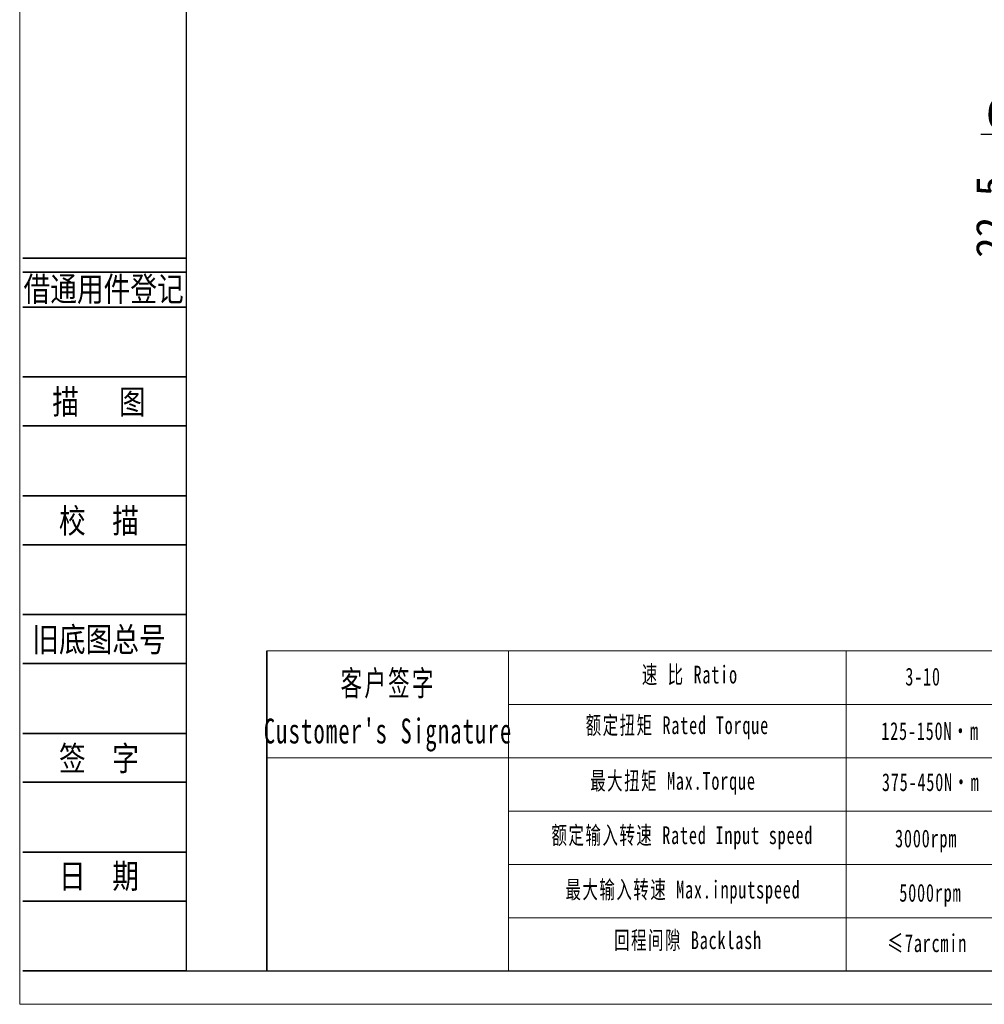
# Model space of a CAD drawing. Header units: millimetres. Extents: x 9570 to 10220, y -94 to 365.
# Tile 1 of 12: x 9570 to 9794, y -94 to 134. Entities that reach past the tile are written whole.
import ezdxf
from ezdxf.enums import TextEntityAlignment as Align

# ---------------------------------------------------------------- set-up
doc = ezdxf.new("R2010")
doc.units = ezdxf.units.MM
doc.header["$PDSIZE"] = -5
doc.layers.get('0').update_dxf_attribs({"lineweight": 18})
doc.layers.get('Defpoints').update_dxf_attribs({"lineweight": 18})
for name, color, linetype, lineweight in [('2细线层', 4, 'Continuous', 35), ('6文字层', 3, 'Continuous', 35), ('7标注层', 4, 'Continuous', 35), ('SLD-0', 7, 'Continuous', 18), ('图框_外框线', 7, 'Continuous', 18), ('尺寸线层', 3, 'Continuous', 18)]:
    doc.layers.add(name, color=color, linetype=linetype, lineweight=lineweight)
doc.styles.add('宋体', font='txt', dxfattribs={"width": 0.8})
doc.styles.add('工程字', font='txt')
doc.styles.add('标准', font='txt', dxfattribs={"width": 0.667})
doc.dimstyles.new('ISO-25', dxfattribs={"dimtxt": 7, "dimasz": 4, "dimexe": 1.25, "dimexo": 0.625, "dimtad": 1, "dimtxsty": '工程字', "dimcen": 2, "dimdle": 8, "dimadec": 0, "dimazin": 0, "dimtfac": 1, "dimtmove": 0, "dimatfit": 3, "dimfxl": 1, "dimarcsym": 0})

# ---------------------------------------------------------------- blocks, each defined once
blk = doc.blocks.new('*D84')
at = {"layer": 'Defpoints', "color": 0}
for p in [(9801.62, 99.59), (9817.67, 99.59), (9820.67, 77.09)]:
    blk.add_point(p, dxfattribs=at)
at = {"layer": '尺寸线层', "color": 0, "lineweight": -2}
for p, q in [((9817.04, 99.59), (9800.37, 99.59)), ((9801.62, 81.09), (9801.62, 95.59)), ((9820.04, 77.09), (9800.37, 77.09))]:
    blk.add_line(p, q, dxfattribs=at)
at = {"layer": '尺寸线层', "color": 0}
for points in [[(9802.29, 95.59), (9800.96, 95.59), (9801.62, 99.59)], [(9800.96, 81.09), (9802.29, 81.09), (9801.62, 77.09)]]:
    blk.add_solid(points, dxfattribs=at)
at = {"layer": '尺寸线层', "color": 0, "insert": (9796.14, 88.34), "char_height": 7, "attachment_point": 5, "rotation": 90, "style": '工程字'}
blk.add_mtext('22,5', dxfattribs=at)
blk = doc.blocks.new('*D85')
at = {"layer": 'Defpoints', "color": 0}
for p in [(9823.67, 107.44), (9817.67, 99.59), (9823.67, 99.59)]:
    blk.add_point(p, dxfattribs=at)
at = {"layer": '尺寸线层', "color": 0, "lineweight": -2}
for p, q in [((9813.67, 107.44), (9792.87, 107.44)), ((9817.67, 100.21), (9817.67, 108.69)), ((9817.67, 107.44), (9823.67, 107.44)), ((9823.67, 100.21), (9823.67, 108.69)), ((9827.67, 107.44), (9831.67, 107.44))]:
    blk.add_line(p, q, dxfattribs=at)
at = {"layer": '尺寸线层', "color": 0}
for points in [[(9813.67, 106.77), (9813.67, 108.1), (9817.67, 107.44)], [(9827.67, 108.1), (9827.67, 106.77), (9823.67, 107.44)]]:
    blk.add_solid(points, dxfattribs=at)
at = {"layer": '尺寸线层', "color": 0, "insert": (9801.27, 112.34), "char_height": 7, "attachment_point": 5, "style": '工程字'}
blk.add_mtext('6h9', dxfattribs=at)

msp = doc.modelspace()

# ---------------------------------------------------------------- linework, layer by layer
for p, q in [((9683.195, -12.4477), (9683.195, -86.7387)), ((9761.6111, -12.4477), (9761.6111, -86.7387))]:
    msp.add_line(p, q)
at = {"layer": '2细线层'}
for p, q in [((9570.4519, 78.7325), (9608.4289, 78.7325)), ((9570.4519, 75.4882), (9608.4289, 75.4882)), ((9570.4519, 67.3775), (9608.4289, 67.3775)), ((9570.4519, 51.1561), (9608.4289, 51.1561)), ((9570.4519, 39.8011), (9608.4289, 39.8011)), ((9570.4519, 23.5797), (9608.4289, 23.5797)), ((9570.4519, 12.2247), (9608.4289, 12.2247)), ((9570.4519, -3.9967), (9608.4289, -3.9967)), ((9570.4519, -15.3517), (9608.4289, -15.3517)), ((9570.4519, -31.5732), (9608.4289, -31.5732)), ((9570.4519, -42.9282), (9608.4289, -42.9282)), ((9570.4519, -59.1496), (9608.4289, -59.1496)), ((9570.4519, -70.5046), (9608.4289, -70.5046)), ((9570.4519, -86.726), (9608.4289, -86.726))]:
    msp.add_line(p, q, dxfattribs=at)
at = {"layer": '7标注层', "color": 0}
msp.add_line((9627.1541, -12.4477), (9627.1541, -86.726), dxfattribs=at)
at = {"layer": '图框_外框线'}
for p, q in [((9627.1541, -12.4477), (10211.9376, -12.4477)), ((9683.195, -24.8411), (10011.8554, -24.8411)), ((9627.1541, -37.2344), (10211.9376, -37.2344)), ((9683.195, -49.6278), (10211.9376, -49.6278)), ((9683.195, -62.0211), (10211.9376, -62.0211)), ((9683.195, -74.4145), (10211.9376, -74.4145))]:
    msp.add_line(p, q, dxfattribs=at)
at = {"layer": '图框_外框线', "color": 3}
msp.add_lwpolyline([(9569.7424, -94.4633), (10219.6749, -94.4633), (10219.6749, 365.1319), (9569.7424, 365.1319)], close=True, dxfattribs=at)
at = {"layer": '图框_外框线', "color": 3, "lineweight": 25}
msp.add_lwpolyline([(9608.4289, -86.726), (10211.9376, -86.726), (10211.9376, 357.3946), (9608.4289, 357.3946)], close=True, dxfattribs=at)

# ---------------------------------------------------------------- texts
at = {"layer": '6文字层', "color": 3, "style": '宋体', "width": 0.8}
for s, p in [('借通用件登记', (9589.2345, 71.6479)), ('描   图', (9588.1521, 45.4786)), ('校  描', (9588.1521, 17.9022)), ('旧底图总号', (9588.1521, -9.6742)), ('签  字', (9588.1521, -37.2507)), ('日  期', (9588.1622, -64.6652))]:
    msp.add_text(s, height=5.6775, dxfattribs=at).set_placement(p, align=Align.MIDDLE)
at = {"layer": 'SLD-0', "color": 1, "attachment_point": 2, "line_spacing_factor": 1.15057, "style": '标准'}
for s, insert, char_height, width in [('\\T1.1;速 比 Ratio', (9725.3413, -15.8555), 4.13112, 33.755011), ("\\T1.1;客户签字\\PCustomer's Signature", (9655.2711, -17.0333), 5.783568, 71.948179), ('\\T1.1;\\pxqc;3-10', (9779.4817, -16.332), 4.13112, 17.564658), ('\\T1.1;额定扭矩 Rated Torque', (9722.4375, -27.6077), 4.13112, 73.3469), ('{\\T1.1;125-150N·m}', (9781.1202, -28.9625), 4.13112, 34.216514), ('\\T1.1;最大扭矩 Max.Torque', (9721.4212, -40.5205), 4.13112, 48.763766), ('{\\T1.1;375-450N·m}', (9781.2668, -40.8288), 4.13112, 41.085867), ('\\T1.1;额定输入转速 Rated Input speed', (9723.599, -53.1432), 4.13112, 64.831097), ('\\T1.1;3000rpm', (9780.1962, -53.8947), 4.13112, 28.465091), ('\\T1.1;最大输入转速 Max.inputspeed ', (9723.7442, -65.7659), 4.13112, 65.205626), ('\\T1.1;5000rpm', (9781.1822, -66.5087), 4.13112, 90.330277), ('\\T1.1;回程间隙 Backlash', (9724.9057, -77.5181), 4.13112, 52.871504), ('{\\T1.1;≤7arcmin }', (9780.4268, -78.2024), 4.13112, 31.778573)]:
    msp.add_mtext(s, dxfattribs=dict(at, insert=insert, char_height=char_height, width=width))

# ---------------------------------------------------------------- dimensions: what is measured, and where the dimension line sits
at = {"layer": '尺寸线层'}
dim = msp.add_linear_dim(base=(9823.6685, 107.4362), p1=(9817.6685, 99.5897), p2=(9823.6685, 99.5897), text='<>h9', dimstyle='ISO-25', override={"dimgap": 1.4, "dimtxsty": '工程字'}, dxfattribs=at)
dim.commit()
dim.dimension.update_dxf_attribs({"geometry": '*D85', "text_midpoint": (9801.2685, 107.4362), "dimtype": 160})
dim = msp.add_linear_dim(base=(9801.6236, 99.5897), p1=(9820.6685, 77.0897), p2=(9817.6685, 99.5897), angle=90, dimstyle='ISO-25', override={"dimgap": 1.4, "dimtxsty": '工程字'}, dxfattribs=at)
dim.commit()
dim.dimension.update_dxf_attribs({"geometry": '*D84', "text_midpoint": (9796.137, 88.3397)})

doc.saveas('drawing.dxf')
